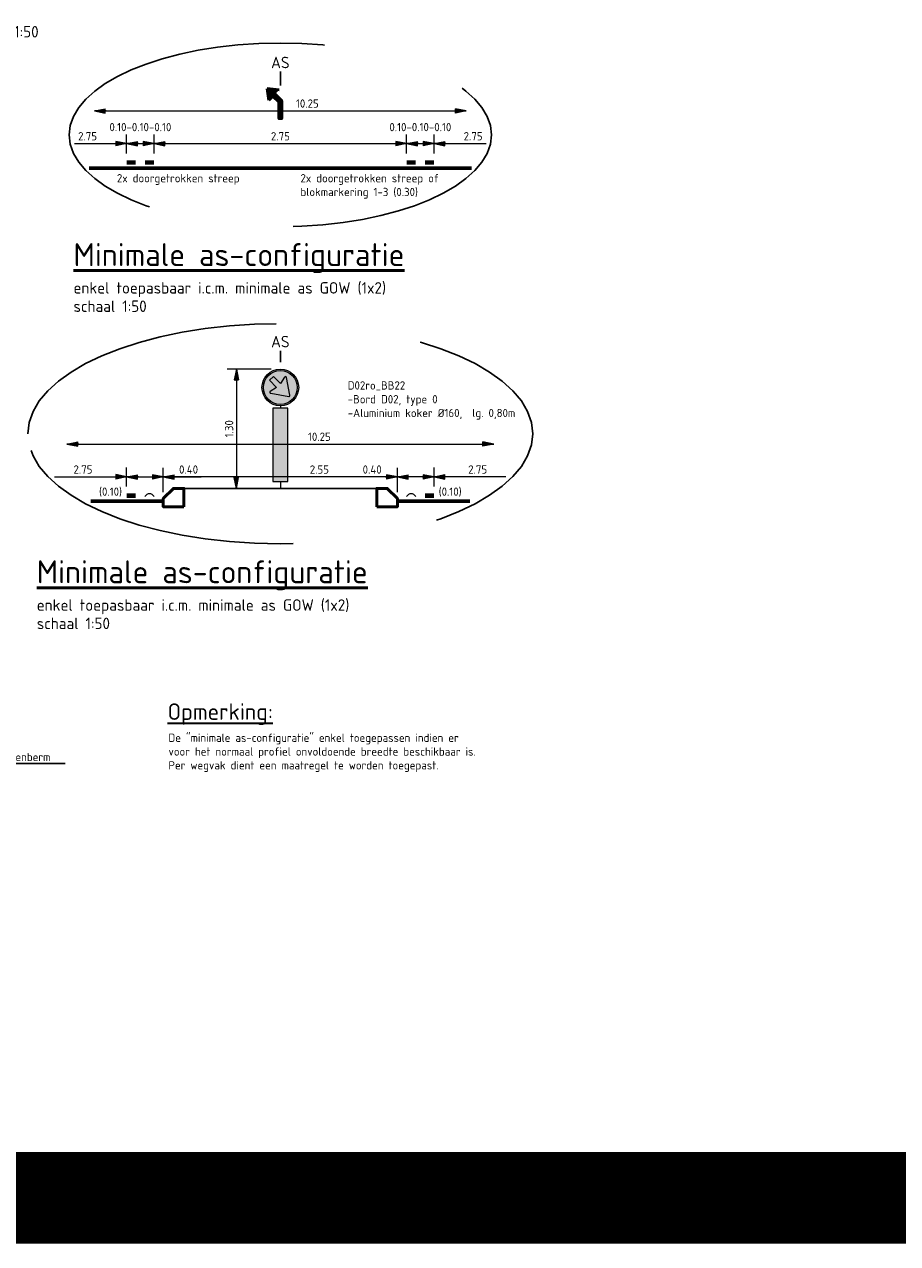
# Model space of a CAD drawing. Header units: metres. Extents: x -699 to 2316, y -1199 to 781.
# Tile 232 of 256: x 11.51 to 21.03, y -7.93 to 5.36. Entities that reach past the tile are written whole.
import ezdxf
from ezdxf.enums import TextEntityAlignment as Align

# ---------------------------------------------------------------- set-up
doc = ezdxf.new("R2010")
doc.units = ezdxf.units.M
doc.header["$PDMODE"] = 1
doc.linetypes.add('HIDDEN2', pattern=[4.7625, 3.175, -1.5875])
for name, color, linetype, lineweight in [('B-WE-AM-AS_WEG-GD', 10, 'Continuous', 25), ('B-WE-GW-BERM-GD', 90, 'Continuous', 25), ('B-WE-VW-VERKEERSTEKEN_BORD-GD', 252, 'Continuous', 18), ('N-WE-VH-VERHARDING-GD', 252, 'Continuous', 50), ('N-WE-VV-MARKERING-GD', 170, 'Continuous', 50), ('X-XX-AL-M', 7, 'Continuous', 18), ('X-XX-AL-T18', 10, 'Continuous', 18), ('X-XX-AL-T25', 7, 'Continuous', 25), ('X-XX-AL-T35', 50, 'Continuous', 35), ('X-XX-AL-T50', 130, 'Continuous', 50)]:
    doc.layers.add(name, color=color, linetype=linetype, lineweight=lineweight)
for name, color, linetype, lineweight, true_color in [('N-WA-VW-VERKEERSTEKEN_BLAUW', 7, 'Continuous', 5, 0x005b8c), ('N-WA-VW-VERKEERSTEKEN_GEEL', 7, 'Continuous', 5, 0xf7b500), ('N-WA-VW-VERKEERSTEKEN_WIT', 7, 'Continuous', 5, 0xf1f0ea)]:
    doc.layers.add(name, color=color, linetype=linetype, lineweight=lineweight, true_color=true_color)
doc.layers.add('X-XX-AL-TEKENBLAD_VIEWPORT-G', color=7, linetype='Continuous', lineweight=18, plot=False)
doc.styles.add('NLCS-ISO', font='NLCS-ISO.ttf')
doc.styles.add('NLCS-ISO Standaard', font='NLCS-ISO.ttf')
doc.dimstyles.new('NLCS-T18-Pijl-ANNOTATIVE-A', dxfattribs={"dimtxt": 1.8, "dimasz": 1.35, "dimexe": 2, "dimexo": 2, "dimgap": 0.7, "dimtad": 1, "dimlfac": -1, "dimzin": 0, "dimdsep": 46, "dimtxsty": 'NLCS-ISO Standaard', "dimblk": 'Pijl', "dimblk1": 'Pijl', "dimblk2": 'Pijl', "dimcen": 2.5, "dimdle": 2, "dimclrd": 256, "dimclre": 256, "dimclrt": 256, "dimadec": 0, "dimazin": 0, "dimtfac": 1, "dimtofl": 0, "dimtmove": 0, "dimatfit": 3, "dimldrblk": 'Pijl', "dimfxl": 1, "dimtolj": 1, "dimtzin": 0, "dimlwd": 18, "dimlwe": 18, "dimarcsym": 0})

# ---------------------------------------------------------------- blocks, each defined once
blk = doc.blocks.new('Pijl')
h = blk.add_hatch(color=256)
h.paths.add_polyline_path([(0, 0), (-1.75, 0.35), (-1.75, 0)])
h.paths.add_polyline_path([(-1.75, 0), (-1.75, -0.35), (0, 0)])
for p, q in [((-1.9, 0), (0, 0)), ((0, 0), (-1.75, 0.35)), ((-1.75, 0.35), (-1.75, -0.35)), ((0, 0), (-1.75, -0.35))]:
    blk.add_line(p, q)
blk = doc.blocks.new('*D1306')
at = {"layer": 'Defpoints', "color": 0, "transparency": 16777216}
for p in [(15.677, 4.057), (12.927, 3.851), (15.677, 3.851)]:
    blk.add_point(p, dxfattribs=at)
at = {"layer": 'X-XX-AL-M', "lineweight": 18, "transparency": 16777216}
for p, q in [((12.927, 3.951), (12.927, 4.157)), ((15.677, 3.951), (15.677, 4.157)), ((12.994, 4.057), (15.609, 4.057))]:
    blk.add_line(p, q, dxfattribs=at)
at = {"layer": 'X-XX-AL-M', "lineweight": 18, "transparency": 16777216, "xscale": 0.0675, "yscale": 0.0675, "zscale": 0.0675, "rotation": 180}
blk.add_blockref('Pijl', (12.927, 4.057), dxfattribs=at)
at = {"layer": 'X-XX-AL-M', "lineweight": 18, "transparency": 16777216, "xscale": 0.0675, "yscale": 0.0675, "zscale": 0.0675}
blk.add_blockref('Pijl', (15.677, 4.057), dxfattribs=at)
at = {"layer": 'X-XX-AL-M', "color": 10, "transparency": 16777216, "insert": (14.302, 4.137), "char_height": 0.09, "attachment_point": 5, "style": 'NLCS-ISO Standaard'}
blk.add_mtext('\\A1;2.75', dxfattribs=at)
blk = doc.blocks.new('*D1307')
at = {"layer": 'Defpoints', "color": 0, "transparency": 16777216}
for p in [(12.927, 4.057), (12.627, 3.851), (12.927, 3.851)]:
    blk.add_point(p, dxfattribs=at)
at = {"layer": 'X-XX-AL-M', "lineweight": 18, "transparency": 16777216}
for p, q in [((12.627, 3.951), (12.627, 4.157)), ((12.927, 3.951), (12.927, 4.157)), ((12.694, 4.057), (12.859, 4.057))]:
    blk.add_line(p, q, dxfattribs=at)
at = {"layer": 'X-XX-AL-M', "lineweight": 18, "transparency": 16777216, "xscale": 0.0675, "yscale": 0.0675, "zscale": 0.0675, "rotation": 180}
blk.add_blockref('Pijl', (12.627, 4.057), dxfattribs=at)
at = {"layer": 'X-XX-AL-M', "lineweight": 18, "transparency": 16777216, "xscale": 0.0675, "yscale": 0.0675, "zscale": 0.0675}
blk.add_blockref('Pijl', (12.927, 4.057), dxfattribs=at)
at = {"layer": 'X-XX-AL-M', "color": 10, "transparency": 16777216, "insert": (12.777, 4.237), "char_height": 0.09, "attachment_point": 5, "style": 'NLCS-ISO Standaard'}
blk.add_mtext('\\A1;0.10-0.10-0.10', dxfattribs=at)
blk = doc.blocks.new('*D1308')
at = {"layer": 'Defpoints', "color": 0, "transparency": 16777216}
for p in [(15.977, 4.057), (15.677, 3.851), (15.977, 3.851)]:
    blk.add_point(p, dxfattribs=at)
at = {"layer": 'X-XX-AL-M', "lineweight": 18, "transparency": 16777216}
for p, q in [((15.677, 3.951), (15.677, 4.157)), ((15.977, 3.951), (15.977, 4.157)), ((15.744, 4.057), (15.909, 4.057))]:
    blk.add_line(p, q, dxfattribs=at)
at = {"layer": 'X-XX-AL-M', "lineweight": 18, "transparency": 16777216, "xscale": 0.0675, "yscale": 0.0675, "zscale": 0.0675, "rotation": 180}
blk.add_blockref('Pijl', (15.677, 4.057), dxfattribs=at)
at = {"layer": 'X-XX-AL-M', "lineweight": 18, "transparency": 16777216, "xscale": 0.0675, "yscale": 0.0675, "zscale": 0.0675}
blk.add_blockref('Pijl', (15.977, 4.057), dxfattribs=at)
at = {"layer": 'X-XX-AL-M', "color": 10, "transparency": 16777216, "insert": (15.827, 4.237), "char_height": 0.09, "attachment_point": 5, "style": 'NLCS-ISO Standaard'}
blk.add_mtext('\\A1;0.10-0.10-0.10', dxfattribs=at)
blk = doc.blocks.new('D02 (op zuil)')
at = {"layer": 'N-WA-VW-VERKEERSTEKEN_BLAUW'}
h = blk.add_hatch(color=256, dxfattribs=at)
h.paths.add_polyline_path([(-0.276, 0.3, 1), (0.276, 0.3, 1)])
h.paths.add_polyline_path([(0.154, 0.173, -0.653244), (0.139, 0.152), (-0.158, 0.205, -0.691604), (-0.164, 0.235), (-0.06, 0.3), (-0.177, 0.417), (-0.112, 0.482), (0.005, 0.365), (0.07, 0.469, -0.688336), (0.1, 0.464)], flags=16)
at = {"layer": 'N-WA-VW-VERKEERSTEKEN_WIT'}
h = blk.add_hatch(color=256, dxfattribs=at)
h.paths.add_polyline_path([(-0.3, 0.3, 1), (0.3, 0.3, 1)])
h.paths.add_polyline_path([(0.276, 0.3, -1), (-0.276, 0.3, -1)], flags=16)
h.paths.add_polyline_path([(-0.177, 0.417), (-0.112, 0.482), (0.005, 0.365), (0.07, 0.469, -0.688336), (0.1, 0.464), (0.154, 0.173, -0.653244), (0.139, 0.152), (-0.158, 0.205, -0.691604), (-0.164, 0.235), (-0.06, 0.3)], flags=0)
at = {"layer": 'N-WA-VW-VERKEERSTEKEN_BLAUW'}
blk.add_lwpolyline([(-0.112, 0.482), (-0.177, 0.417), (-0.06, 0.3), (-0.164, 0.235, 0.681015), (-0.158, 0.205), (0.139, 0.152, 0.653244), (0.154, 0.173), (0.1, 0.464, 0.688336), (0.07, 0.469), (0.005, 0.365), (-0.112, 0.482)], format="xyb", dxfattribs=at)
for radius in [0.3, 0.276]:
    blk.add_circle((0, 0.3), radius, dxfattribs=at)
blk = doc.blocks.new('RWS-band_115_225x200')
blk.add_lwpolyline([(0.225, -0.09), (0, -0.09), (0, 0), (0.11, 0.11), (0.225, 0.11)], close=True)
blk = doc.blocks.new('*D1309')
at = {"layer": 'Defpoints', "color": 0, "transparency": 16777216}
for p in [(13.027, 0.426), (13.027, 0.16), (15.577, 0.16)]:
    blk.add_point(p, dxfattribs=at)
at = {"layer": 'X-XX-AL-M', "lineweight": 18, "transparency": 16777216}
for p, q in [((13.027, 0.26), (13.027, 0.526)), ((15.509, 0.426), (13.094, 0.426)), ((15.577, 0.26), (15.577, 0.526))]:
    blk.add_line(p, q, dxfattribs=at)
at = {"layer": 'X-XX-AL-M', "lineweight": 18, "transparency": 16777216, "xscale": 0.0675, "yscale": 0.0675, "zscale": 0.0675, "rotation": 180}
blk.add_blockref('Pijl', (13.027, 0.426), dxfattribs=at)
at = {"layer": 'X-XX-AL-M', "lineweight": 18, "transparency": 16777216, "xscale": 0.0675, "yscale": 0.0675, "zscale": 0.0675}
blk.add_blockref('Pijl', (15.577, 0.426), dxfattribs=at)
at = {"layer": 'X-XX-AL-M', "color": 10, "transparency": 16777216, "insert": (14.727, 0.506), "char_height": 0.09, "attachment_point": 5, "style": 'NLCS-ISO Standaard'}
blk.add_mtext('\\A1;2.55', dxfattribs=at)
blk = doc.blocks.new('*D1310')
at = {"layer": 'Defpoints', "color": 0, "transparency": 16777216}
for p in [(15.977, 0.426), (15.577, 0.16), (15.977, 0.22)]:
    blk.add_point(p, dxfattribs=at)
at = {"layer": 'X-XX-AL-M', "lineweight": 18, "transparency": 16777216}
for p, q in [((15.577, 0.426), (15.163, 0.426)), ((15.577, 0.26), (15.577, 0.526)), ((15.909, 0.426), (15.644, 0.426)), ((15.977, 0.32), (15.977, 0.526))]:
    blk.add_line(p, q, dxfattribs=at)
at = {"layer": 'X-XX-AL-M', "lineweight": 18, "transparency": 16777216, "xscale": 0.0675, "yscale": 0.0675, "zscale": 0.0675, "rotation": 180}
blk.add_blockref('Pijl', (15.577, 0.426), dxfattribs=at)
at = {"layer": 'X-XX-AL-M', "lineweight": 18, "transparency": 16777216, "xscale": 0.0675, "yscale": 0.0675, "zscale": 0.0675}
blk.add_blockref('Pijl', (15.977, 0.426), dxfattribs=at)
at = {"layer": 'X-XX-AL-M', "color": 10, "transparency": 16777216, "insert": (15.302, 0.506), "char_height": 0.09, "attachment_point": 5, "style": 'NLCS-ISO Standaard'}
blk.add_mtext('\\A1;0.40', dxfattribs=at)
blk = doc.blocks.new('*D1311')
at = {"layer": 'Defpoints', "color": 0, "transparency": 16777216}
for p in [(12.627, 0.426), (12.627, 0.22), (13.027, 0.16)]:
    blk.add_point(p, dxfattribs=at)
at = {"layer": 'X-XX-AL-M', "lineweight": 18, "transparency": 16777216}
for p, q in [((12.627, 0.32), (12.627, 0.526)), ((12.694, 0.426), (12.959, 0.426)), ((13.027, 0.26), (13.027, 0.526)), ((13.027, 0.426), (13.44, 0.426))]:
    blk.add_line(p, q, dxfattribs=at)
at = {"layer": 'X-XX-AL-M', "lineweight": 18, "transparency": 16777216, "xscale": 0.0675, "yscale": 0.0675, "zscale": 0.0675, "rotation": 180}
blk.add_blockref('Pijl', (12.627, 0.426), dxfattribs=at)
at = {"layer": 'X-XX-AL-M', "lineweight": 18, "transparency": 16777216, "xscale": 0.0675, "yscale": 0.0675, "zscale": 0.0675}
blk.add_blockref('Pijl', (13.027, 0.426), dxfattribs=at)
at = {"layer": 'X-XX-AL-M', "color": 10, "transparency": 16777216, "insert": (13.302, 0.506), "char_height": 0.09, "attachment_point": 5, "style": 'NLCS-ISO Standaard'}
blk.add_mtext('\\A1;0.40', dxfattribs=at)
blk = doc.blocks.new('*D1312')
at = {"layer": 'Defpoints', "color": 0, "transparency": 16777216}
for p in [(14.302, 1.6), (13.824, 0.3), (13.824, 0.3)]:
    blk.add_point(p, dxfattribs=at)
at = {"layer": 'X-XX-AL-M', "lineweight": 18, "transparency": 16777216}
for p, q in [((14.202, 1.6), (13.724, 1.6)), ((13.824, 1.533), (13.824, 0.368))]:
    blk.add_line(p, q, dxfattribs=at)
at = {"layer": 'X-XX-AL-M', "lineweight": 18, "transparency": 16777216, "xscale": 0.0675, "yscale": 0.0675, "zscale": 0.0675}
for p, rotation in [((13.824, 1.6), 90), ((13.824, 0.3), 270)]:
    blk.add_blockref('Pijl', p, dxfattribs=dict(at, rotation=rotation))
at = {"layer": 'X-XX-AL-M', "color": 10, "transparency": 16777216, "insert": (13.744, 0.95), "char_height": 0.09, "attachment_point": 5, "rotation": 90, "style": 'NLCS-ISO Standaard'}
blk.add_mtext('\\A1;1.30', dxfattribs=at)

msp = doc.modelspace()

# ---------------------------------------------------------------- hatches: boundary and pattern name
at = {"layer": 'N-WA-VW-VERKEERSTEKEN_GEEL'}
h = msp.add_hatch(color=256, dxfattribs=at)
h.dxf.hatch_style = 1
h.paths.add_polyline_path([(14.2217, 0.375), (14.3817, 0.375), (14.3817, 1.175), (14.2217, 1.175)])
at = {"layer": 'N-WE-VV-MARKERING-GD'}
msp.add_hatch(color=256, dxfattribs=at).paths.add_polyline_path([(14.2216, 4.5748), (14.244, 4.5971), (14.3175, 4.524), (14.3175, 4.3296), (14.2859, 4.3296), (14.2859, 4.5109)])

# ---------------------------------------------------------------- linework, layer by layer
at = {"linetype": 'HIDDEN2'}
msp.add_ellipse((14.3017, 4.1524), major_axis=(-2.3, 0), ratio=0.4347826, dxfattribs=at)
at = {"layer": 'B-WE-AM-AS_WEG-GD'}
for p, q in [((14.3017, 4.8411), (14.3017, 4.6913)), ((14.3017, 1.7998), (14.3017, 1.6749))]:
    msp.add_line(p, q, dxfattribs=at)
at = {"layer": 'B-WE-GW-BERM-GD'}
msp.add_line((11.9586, -2.6987), (10.9086, -2.6987), dxfattribs=at)
at = {"layer": 'B-WE-VW-VERKEERSTEKEN_BORD-GD'}
for p, q in [((14.3017, 1.2), (14.3017, 1.175)), ((14.3017, 0.375), (14.3017, 0.3))]:
    msp.add_line(p, q, dxfattribs=at)
msp.add_lwpolyline([(14.2217, 0.375), (14.3817, 0.375), (14.3817, 1.175), (14.2217, 1.175)], close=True, dxfattribs=at)
at = {"layer": 'N-WE-VH-VERHARDING-GD', "lineweight": 25}
msp.add_line((13.2517, 0.3), (15.3517, 0.3), dxfattribs=at)
at = {"layer": 'N-WE-VH-VERHARDING-GD', "const_width": 0.04, "flags": 128}
for points in [[(12.2179, 3.7913), (16.3846, 3.7913)], [(13.0267, 0.16), (12.2366, 0.16)], [(16.3675, 0.16), (15.5767, 0.16)]]:
    msp.add_lwpolyline(points, dxfattribs=at)
at = {"layer": 'N-WE-VV-MARKERING-GD'}
for p, q in [((14.1596, 4.6575), (14.289, 4.6422)), ((14.1778, 4.5309), (14.1596, 4.6575)), ((14.1778, 4.5309), (14.2216, 4.5748))]:
    msp.add_line(p, q, dxfattribs=at)
at = {"layer": 'N-WE-VV-MARKERING-GD', "flags": 128}
msp.add_lwpolyline([(14.2216, 4.5748), (14.244, 4.5971), (14.3175, 4.524), (14.3175, 4.3296), (14.2859, 4.3296), (14.2859, 4.5109)], close=True, dxfattribs=at)
at = {"layer": 'N-WE-VV-MARKERING-GD', "const_width": 0.05, "flags": 128}
for points in [[(12.6267, 3.8513), (12.7267, 3.8513)], [(12.8267, 3.8513), (12.9267, 3.8513)], [(15.6767, 3.8513), (15.7767, 3.8513)], [(15.8767, 3.8513), (15.9767, 3.8513)], [(12.6267, 0.22), (12.7267, 0.22)], [(15.8767, 0.22), (15.9767, 0.22)]]:
    msp.add_lwpolyline(points, dxfattribs=at)
at = {"layer": 'N-WE-VV-MARKERING-GD', "color": 1, "lineweight": 18, "ltscale": 0.25}
for centre in [(12.8767, 0.185), (15.7267, 0.185)]:
    msp.add_arc(centre, 0.0567, 28.07249, 151.92751, dxfattribs=at)
at = {"layer": 'N-WE-VV-MARKERING-GD'}
msp.add_solid([(14.1596, 4.6575), (14.1778, 4.5309), (14.289, 4.6422)], dxfattribs=at)
at = {"layer": 'X-XX-AL-M', "lineweight": 18}
for p, q in [((12.3948, 4.414), (16.2086, 4.414)), ((12.6267, 3.9513), (12.6267, 4.1575)), ((15.9767, 3.9513), (15.9767, 4.1575)), ((12.0579, 4.0575), (12.5592, 4.0575)), ((16.0442, 4.0575), (16.5456, 4.0575)), ((12.0948, 0.7828), (16.5086, 0.7828)), ((11.8427, 0.4263), (12.5592, 0.4263)), ((12.6267, 0.32), (12.6267, 0.5263)), ((15.9767, 0.32), (15.9767, 0.5263)), ((16.7599, 0.4263), (16.0442, 0.4263))]:
    msp.add_line(p, q, dxfattribs=at)
at = {"layer": 'X-XX-AL-TEKENBLAD_VIEWPORT-G', "color": 3, "const_width": 1}
msp.add_lwpolyline([(-6.9485, -7.4286), (23.469, -7.4286), (23.469, 57.5816), (-6.9485, 57.5816)], close=True, dxfattribs=at)

# ---------------------------------------------------------------- block references
at = {"layer": 'B-WE-VW-VERKEERSTEKEN_BORD-GD', "xscale": 0.66666665, "yscale": 0.66666665, "zscale": 0.66666665}
msp.add_blockref('D02 (op zuil)', (14.3017, 1.2), dxfattribs=at)
at = {"layer": 'N-WE-VH-VERHARDING-GD', "lineweight": 25}
msp.add_blockref('RWS-band_115_225x200', (13.0267, 0.19), dxfattribs=at)
at = {"layer": 'N-WE-VH-VERHARDING-GD', "lineweight": 25, "xscale": -1}
msp.add_blockref('RWS-band_115_225x200', (15.5767, 0.19), dxfattribs=at)
at = {"layer": 'X-XX-AL-M', "lineweight": 18, "yscale": 0.0675, "zscale": 0.0675, "rotation": 180}
for p, xscale in [((12.2767, 4.414), 0.0675), ((16.3267, 4.414), -0.0675), ((15.9767, 4.0575), 0.0675), ((11.9767, 0.7828), 0.0675), ((16.6267, 0.7828), -0.0675), ((15.9767, 0.4263), 0.0675)]:
    msp.add_blockref('Pijl', p, dxfattribs=dict(at, xscale=xscale))
at = {"layer": 'X-XX-AL-M', "lineweight": 18, "xscale": 0.0675, "yscale": 0.0675, "zscale": 0.0675}
for p in [(12.6267, 4.0575), (12.6267, 0.4263)]:
    msp.add_blockref('Pijl', p, dxfattribs=at)

# ---------------------------------------------------------------- texts
at = {"layer": 'X-XX-AL-M', "char_height": 0.09, "attachment_point": 5, "style": 'NLCS-ISO Standaard'}
for s, insert in [('\\A1;10.25', (14.5958, 4.494)), ('\\A1;2.75', (12.2017, 4.1375)), ('\\A1;2.75', (16.4017, 4.1375)), ('\\A1;10.25', (14.7267, 0.8628)), ('\\A1;2.75', (12.1517, 0.5063)), ('\\A1;2.75', (16.4517, 0.5063))]:
    msp.add_mtext(s, dxfattribs=dict(at, insert=insert))
at = {"layer": 'X-XX-AL-T18', "style": 'NLCS-ISO Standaard'}
for s, p in [('2x doorgetrokken streep', (12.5211, 3.6351)), ('2x doorgetrokken streep of', (14.5211, 3.6351)), ('blokmarkering 1-3 (0.30)', (14.5211, 3.4851)), ('(0.10)', (16.0267, 0.22))]:
    msp.add_text(s, height=0.09, dxfattribs=at).set_placement(p)
msp.add_text('(0.10)', height=0.09, dxfattribs=at).set_placement((12.5767, 0.22), align=Align.RIGHT)
msp.add_text('buitenberm', height=0.09, dxfattribs=at).set_placement((11.5086, -2.6987), align=Align.BOTTOM_CENTER)
at = {"layer": 'X-XX-AL-T25', "style": 'NLCS-ISO'}
for s, p in [('schaal 1:50', (10.8709, 5.2135)), ('enkel toepasbaar i.c.m. minimale as GOW (1x2)', (12.0482, 2.4228)), ('schaal 1:50', (12.0482, 2.2228)), ('enkel toepasbaar i.c.m. minimale as GOW (1x2)', (11.6482, -1.0333)), ('schaal 1:50', (11.6482, -1.2333))]:
    msp.add_text(s, height=0.125, dxfattribs=at).set_placement(p)
at = {"layer": 'X-XX-AL-T25', "style": 'NLCS-ISO Standaard'}
for p in [(14.3017, 4.8411), (14.3017, 1.7998)]:
    msp.add_text('AS', height=0.125, dxfattribs=at).set_placement(p, align=Align.BOTTOM_CENTER)
at = {"layer": 'X-XX-AL-T35', "style": 'NLCS-ISO'}
msp.add_text('%%UOpmerking:', height=0.18, dxfattribs=at).set_placement((13.073, -2.2218))
at = {"layer": 'X-XX-AL-T50', "style": 'NLCS-ISO'}
for p in [(12.0482, 2.7228), (11.6482, -0.7333)]:
    msp.add_text('%%UMinimale as-configuratie', height=0.25, dxfattribs=at).set_placement(p)

# ---------------------------------------------------------------- dimensions: what is measured, and where the dimension line sits
at = {"layer": 'X-XX-AL-M'}
for base, p1, p2, picture, middle in [((12.9267, 4.0575), (12.6267, 3.8513), (12.9267, 3.8513), '*D1307', (12.7767, 4.1575)), ((15.9767, 4.0575), (15.6767, 3.8513), (15.9767, 3.8513), '*D1308', (15.8267, 4.1575))]:
    dim = msp.add_linear_dim(base=base, p1=p1, p2=p2, text='0.10-0.10-0.10', dimstyle='NLCS-T18-Pijl-ANNOTATIVE-A', override={"dimscale": 0.05, "dimclrt": 10, "dimtix": 0, "dimtofl": 0, "dimtmove": 1, "dimatfit": 3}, dxfattribs=at)
    dim.commit()
    dim.dimension.update_dxf_attribs({"geometry": picture, "text_midpoint": middle, "dimtype": 160})
dim = msp.add_linear_dim(base=(15.6767, 4.0575), p1=(12.9267, 3.8513), p2=(15.6767, 3.8513), dimstyle='NLCS-T18-Pijl-ANNOTATIVE-A', override={"dimscale": 0.05, "dimclrt": 10, "dimtix": 0, "dimtofl": 0, "dimtmove": 1, "dimatfit": 3}, dxfattribs=at)
dim.commit()
dim.dimension.update_dxf_attribs({"geometry": '*D1306', "text_midpoint": (14.3017, 4.1375)})
dim = msp.add_linear_dim(base=(13.8238, 0.3), p1=(14.3017, 1.6), p2=(13.8238, 0.3), angle=270, dimstyle='NLCS-T18-Pijl-ANNOTATIVE-A', override={"dimscale": 0.05, "dimclrt": 10, "dimtix": 0, "dimtofl": 0, "dimtmove": 0, "dimatfit": 3}, dxfattribs=at)
dim.commit()
dim.dimension.update_dxf_attribs({"geometry": '*D1312', "text_midpoint": (13.7438, 0.95)})
dim = msp.add_linear_dim(base=(12.6267, 0.4263), p1=(13.0267, 0.16), p2=(12.6267, 0.22), dimstyle='NLCS-T18-Pijl-ANNOTATIVE-A', override={"dimscale": 0.05, "dimclrt": 10}, dxfattribs=at)
dim.commit()
dim.dimension.update_dxf_attribs({"geometry": '*D1311', "text_midpoint": (13.3017, 0.4263), "dimtype": 160})
for base, p2, override, picture, middle in [((13.0267, 0.4263), (13.0267, 0.16), {"dimscale": 0.05, "dimclrt": 10, "dimtix": 0, "dimtofl": 0, "dimtmove": 1, "dimatfit": 3}, '*D1309', (14.7267, 0.4263)), ((15.9767, 0.4263), (15.9767, 0.22), {"dimscale": 0.05, "dimclrt": 10}, '*D1310', (15.3017, 0.4263))]:
    dim = msp.add_linear_dim(base=base, p1=(15.5767, 0.16), p2=p2, angle=180, dimstyle='NLCS-T18-Pijl-ANNOTATIVE-A', override=override, dxfattribs=at)
    dim.commit()
    dim.dimension.update_dxf_attribs({"geometry": picture, "text_midpoint": middle, "dimtype": 160})

# ---------------------------------------------------------------- next in the draw order: texts
at = {"layer": 'X-XX-AL-T25', "insert": (15.0357, 1.0498), "char_height": 0.09, "attachment_point": 7, "style": 'NLCS-ISO Standaard', "bg_fill": 3, "box_fill_scale": 1.1, "bg_fill_color": 256, "bg_fill_transparency": 0}
msp.add_mtext('D02ro_BB22\\P-Bord D02, type 0\\P-Aluminium koker %%C160,  lg. 0,80m', dxfattribs=at)
at = {"layer": 'X-XX-AL-T25', "insert": (13.083, -2.3718), "char_height": 0.09, "attachment_point": 1, "style": 'NLCS-ISO Standaard', "bg_fill": 2}
msp.add_mtext('De "minimale as-configuratie" enkel toegepassen indien er \\Pvoor het normaal profiel onvoldoende breedte beschikbaar is.\\PPer wegvak dient een maatregel te worden toegepast.', dxfattribs=at)

# ---------------------------------------------------------------- next in the draw order: linework, layer by layer
at = {"linetype": 'HIDDEN2'}
msp.add_ellipse((14.3017, 0.8961), major_axis=(-2.75, 0), ratio=0.4363636, dxfattribs=at)

doc.saveas('drawing.dxf')
